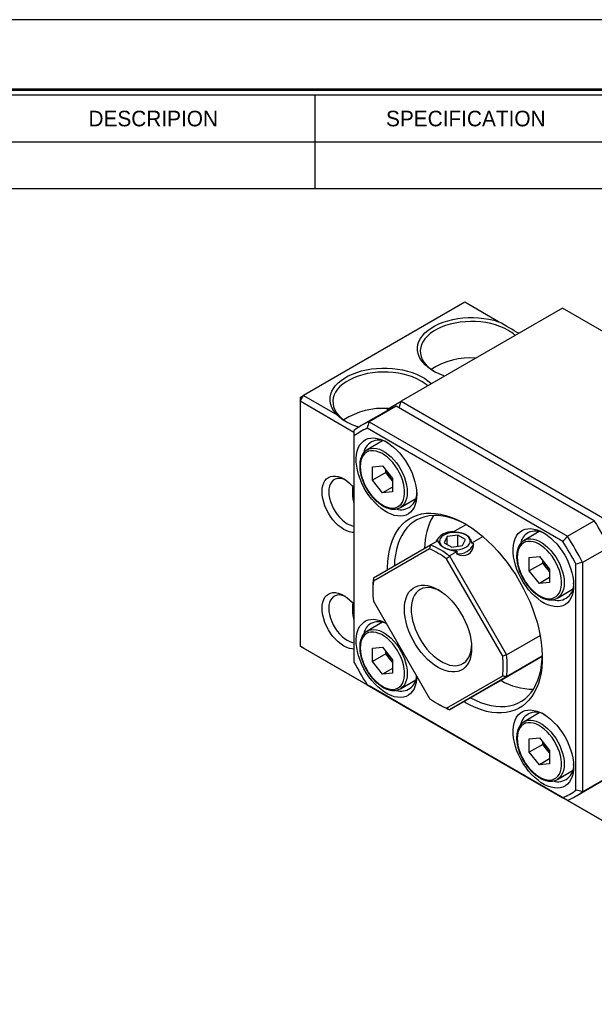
# Model space of a CAD drawing. Header units: millimetres. Extents: x 0 to 337, y 0 to 238.
# Tile 4 of 5: x 225 to 285, y 135 to 238. Entities that reach past the tile are written whole.
import ezdxf
from ezdxf.enums import TextEntityAlignment as Align

# ---------------------------------------------------------------- set-up
doc = ezdxf.new("R2010")
doc.units = ezdxf.units.MM
doc.layers.add('L1', color=7, linetype='CONTINUOUS')
doc.layers.add('OUTLINE', color=7, linetype='CONTINUOUS')

# ---------------------------------------------------------------- blocks, each defined once
blk = doc.blocks.new('표제란')
at = {"layer": 'L1', "color": 0}
blk.add_line((297, 210), (0, 210), dxfattribs=at)
at = {"layer": 'L1'}
for p, q in [((226, 203), (226, 194.336)), ((190, 198.668), (290, 198.668)), ((190, 194.336), (290, 194.336))]:
    blk.add_line(p, q, dxfattribs=at)
at = {"layer": 'L1', "const_width": 0.25}
blk.add_lwpolyline([(290.5, 6.5), (290.5, 203.5), (10, 203.5), (10, 6.5)], close=True, dxfattribs=at)
at = {"layer": 'L1'}
blk.add_lwpolyline([(290, 7), (290, 203), (10.5, 203), (10.5, 7)], close=True, dxfattribs=at)
for s, p in [('DESCRIPION', (211, 200.834)), ('SPECIFICATION', (240, 200.834))]:
    blk.add_text(s, height=1.444, dxfattribs=at).set_placement(p, align=Align.MIDDLE_CENTER)
for tag, p in [('필렛', (179.25, 10.9)), ('모따기', (179.25, 8.3))]:
    blk.add_attdef(tag, text='', height=1.15, dxfattribs=at).set_placement(p, align=Align.MIDDLE_LEFT)
at = {"layer": 'OUTLINE', "ltscale": 0.5}
for tag, p, height in [('TITLE', (237.166, 24.406), 2.5), ('도번', (251.181, 15.642), 2.5), ('SCALE', (253.781, 9.553), 1.2), ('DATE', (277.02, 9.511), 1.2)]:
    blk.add_attdef(tag, p, '', height=height, dxfattribs=at)

msp = doc.modelspace()

# ---------------------------------------------------------------- linework, layer by layer
at = {"layer": 'OUTLINE'}
for p, q in [((271.871, 208.2799), (254.9004, 198.483)), ((275.4089, 206.2375), (271.871, 208.2799)), ((282.124, 207.6685), (265.1534, 197.8716)), ((303.3372, 195.4223), (282.124, 207.6685)), ((277.5271, 205.0147), (277.5255, 205.0156)), ((254.5468, 197.8706), (254.9004, 198.483)), ((254.5468, 198.2788), (254.9004, 198.483)), ((254.5468, 198.2788), (254.5468, 197.8706)), ((254.5468, 197.8706), (254.5468, 172.1496)), ((260.2037, 194.605), (254.5468, 197.8706)), ((254.9004, 198.483), (258.4383, 196.4406)), ((263.7392, 197.0549), (265.1534, 197.8716)), ((264.9464, 197.1747), (265.1534, 197.8716)), ((265.1534, 197.8716), (286.3667, 185.6254)), ((263.8039, 196.9452), (260.9754, 195.3124)), ((264.6306, 197.357), (261.8022, 195.7242)), ((263.7392, 196.9079), (263.7392, 197.0549)), ((285.4753, 185.3236), (264.6306, 197.357)), ((261.8022, 195.7242), (282.6468, 183.6908)), ((260.5549, 195.2187), (260.6914, 195.1399)), ((260.7288, 195.1636), (260.5549, 195.2187)), ((282.1605, 183.1551), (261.5814, 195.0351)), ((260.2037, 194.2395), (260.2037, 170.4755)), ((263.193, 193.7059), (261.5883, 192.7795)), ((261.5633, 192.7647), (261.5883, 192.7795)), ((262.136, 190.9861), (263.1967, 191.081)), ((262.136, 189.5718), (262.136, 190.9861)), ((263.5503, 190.3882), (262.136, 189.5718)), ((263.1967, 191.081), (264.2574, 189.7615)), ((263.5503, 190.3882), (263.5503, 190.6411)), ((264.0806, 189.7285), (263.5503, 190.3882)), ((263.1967, 188.2524), (262.136, 189.5718)), ((264.2574, 189.5086), (264.0806, 189.7285)), ((264.2574, 189.7615), (264.2574, 188.3472)), ((264.2574, 188.8647), (263.1967, 188.2524)), ((264.2574, 188.3472), (263.1967, 188.2524)), ((265.088, 186.7171), (266.6927, 187.6435)), ((265.088, 186.7171), (265.031, 186.6863)), ((282.6468, 183.6908), (285.4753, 185.3236)), ((270.5794, 184.1145), (271.9996, 184.9343)), ((279.693, 184.1806), (278.0883, 183.2542)), ((268.2547, 182.7725), (269.0412, 183.2265)), ((269.9938, 183.6466), (269.6949, 183.0028)), ((271.1092, 183.8192), (269.9938, 183.6466)), ((269.9938, 182.8302), (269.9938, 183.6466)), ((271.9257, 183.3478), (271.1092, 183.8192)), ((271.1092, 182.6239), (271.1092, 183.8192)), ((271.6268, 182.7039), (271.9257, 183.3478)), ((273.7764, 183.6509), (272.5794, 182.9599)), ((278.0633, 183.2394), (278.0883, 183.2542)), ((268.1421, 182.3611), (262.243, 178.9544)), ((262.2547, 179.3076), (268.2547, 182.7725)), ((269.6949, 183.0028), (270.5114, 182.5314)), ((270.5114, 182.5314), (271.6268, 182.7039)), ((287.0738, 182.555), (284.2453, 180.9221)), ((275.8421, 171.1038), (269.943, 181.3215)), ((271.0412, 182.072), (270.2547, 181.6179)), ((270.2547, 181.6179), (276.2547, 171.2256)), ((278.636, 181.4609), (279.6967, 181.5557)), ((278.636, 180.0466), (278.636, 181.4609)), ((279.6967, 181.5557), (280.7574, 180.2363)), ((280.0503, 180.863), (280.0503, 181.1159)), ((280.0503, 180.863), (278.636, 180.0466)), ((279.6967, 178.7271), (278.636, 180.0466)), ((280.5806, 180.2033), (280.0503, 180.863)), ((280.7574, 179.9834), (280.5806, 180.2033)), ((280.7574, 180.2363), (280.7574, 178.822)), ((283.5382, 157.0048), (283.5382, 180.7688)), ((284.2453, 180.9221), (284.2453, 156.8515)), ((280.7574, 179.3394), (279.6967, 178.7271)), ((262.1836, 178.1939), (262.1836, 177.9489)), ((280.7574, 178.822), (279.6967, 178.7271)), ((281.588, 177.1919), (283.1927, 178.1183)), ((281.588, 177.1919), (281.531, 177.1611)), ((262.243, 176.8749), (268.1421, 166.6573)), ((263.193, 174.6523), (261.5883, 173.7259)), ((261.5633, 173.7111), (261.5883, 173.7259)), ((276.2547, 171.2256), (279.7763, 173.2586)), ((254.5468, 172.1496), (296.2661, 148.0656)), ((254.9004, 171.9454), (254.5468, 172.1496)), ((296.6197, 147.8614), (254.9004, 171.9454)), ((262.136, 171.9325), (263.1967, 172.0274)), ((262.136, 170.5182), (262.136, 171.9325)), ((263.1967, 172.0274), (264.2574, 170.7079)), ((263.5503, 171.3347), (262.136, 170.5182)), ((263.5503, 171.3347), (263.5503, 171.5876)), ((264.0806, 170.6749), (263.5503, 171.3347)), ((275.1337, 168.2678), (279.9994, 171.0776)), ((279.9994, 171.0779), (276.2547, 168.916)), ((263.1967, 169.1988), (262.136, 170.5182)), ((264.2574, 169.8111), (263.1967, 169.1988)), ((264.2574, 170.455), (264.0806, 170.6749)), ((264.2574, 170.7079), (264.2574, 169.2936)), ((264.2574, 169.2936), (263.1967, 169.1988)), ((269.943, 165.6177), (275.8421, 169.0243)), ((276.2547, 168.916), (270.2547, 165.4512)), ((261.5814, 168.0893), (282.1605, 156.2092)), ((282.6468, 155.9284), (261.8022, 167.9618)), ((265.088, 167.6636), (265.031, 167.6327)), ((265.088, 167.6636), (266.6927, 168.5899)), ((270.2547, 165.4512), (275.1337, 168.2678)), ((269.0414, 166.0696), (269.2535, 165.9471)), ((279.693, 165.127), (278.0883, 164.2006)), ((278.0633, 164.1858), (278.0883, 164.2006)), ((278.636, 162.4073), (279.6967, 162.5021)), ((279.6967, 162.5021), (280.7574, 161.1827)), ((278.636, 160.993), (278.636, 162.4073)), ((280.0503, 161.8094), (278.636, 160.993)), ((280.0503, 161.8094), (280.0503, 162.0623)), ((280.5806, 161.1497), (280.0503, 161.8094)), ((279.6967, 159.6735), (278.636, 160.993)), ((280.7574, 160.9298), (280.5806, 161.1497)), ((280.7574, 161.1827), (280.7574, 159.7684)), ((280.7574, 160.2859), (279.6967, 159.6735)), ((280.7574, 159.7684), (279.6967, 159.6735)), ((281.588, 158.1383), (283.1927, 159.0647)), ((284.2453, 156.8515), (287.0738, 158.4843)), ((281.588, 158.1383), (281.531, 158.1075)), ((283.4736, 156.3402), (286.302, 157.973))]:
    msp.add_line(p, q, dxfattribs=at)
at = {"layer": 'OUTLINE', "flags": 128}
for points in [[(269.7493, 200.5247), (269.6393, 200.562), (269.1779, 200.7405), (268.7487, 200.9441), (268.356, 201.1708), (268.0033, 201.4186), (267.6941, 201.6849), (267.4312, 201.9674), (267.2172, 202.2633), (267.0542, 202.5699), (266.9436, 202.8841), (266.8865, 203.2031), (266.8834, 203.5237), (266.9344, 203.843), (267.0391, 204.158), (267.1963, 204.4655), (267.4046, 204.7628), (267.6621, 205.0469), (267.9662, 205.3152), (268.3142, 205.5652), (268.7026, 205.7944), (269.1278, 206.0007), (269.5858, 206.1821), (270.0723, 206.337), (270.5825, 206.4637), (271.1116, 206.5612), (271.6547, 206.6285), (272.2066, 206.665), (272.762, 206.6703), (273.3156, 206.6443), (273.8623, 206.5874), (274.3967, 206.5), (274.9139, 206.383), (275.4089, 206.2375), (275.4089, 206.2375)], [(276.3964, 205.3408), (275.9906, 205.5525), (275.5497, 205.7394), (275.0783, 205.8996), (274.5812, 206.0314), (274.0636, 206.1336), (273.5307, 206.2049), (272.9881, 206.2448), (272.4413, 206.2528), (271.8958, 206.2289), (271.3574, 206.1731), (270.8315, 206.0863), (270.3235, 205.9691), (269.8387, 205.8229), (269.3819, 205.6492), (268.958, 205.4496), (268.5712, 205.2263), (268.2255, 204.9816), (267.9245, 204.7179), (267.6712, 204.438), (267.4683, 204.1448), (267.3178, 203.8412), (267.2213, 203.5303), (267.1798, 203.2155), (267.1937, 202.8998), (267.2628, 202.5865), (267.3864, 202.2789), (267.5633, 201.9801), (267.7917, 201.6932), (268.0692, 201.421), (268.393, 201.1665), (268.6559, 200.9938)], [(258.4383, 196.4406), (258.1863, 196.7264), (257.9836, 197.0249), (257.8322, 197.3335), (257.7336, 197.649), (257.6886, 197.9686), (257.6978, 198.2892), (257.761, 198.6078), (257.8775, 198.9213), (258.0464, 199.2268), (258.266, 199.5214), (258.5342, 199.8022), (258.8485, 200.0666), (259.2059, 200.3121), (259.6029, 200.5363), (260.0359, 200.7372), (260.5007, 200.9127), (260.9929, 201.0614), (261.5078, 201.1816), (262.0406, 201.2724), (262.5861, 201.3328), (263.1392, 201.3623), (263.6947, 201.3605), (264.2472, 201.3275), (264.7915, 201.2637), (265.3225, 201.1695), (265.8351, 201.046), (266.3245, 200.8943), (266.7859, 200.7158), (267.215, 200.5122), (267.6078, 200.2854), (267.9605, 200.0377), (268.2697, 199.7713), (268.3342, 199.7078)], [(267.2041, 200.0341), (266.7982, 200.2458), (266.3573, 200.4327), (265.8859, 200.5929), (265.3888, 200.7248), (264.8712, 200.8269), (264.3383, 200.8983), (263.7957, 200.9382), (263.2489, 200.9462), (262.7035, 200.9222), (262.165, 200.8665), (261.6391, 200.7796), (261.1311, 200.6625), (260.6463, 200.5163), (260.1895, 200.3425), (259.7656, 200.143), (259.3788, 199.9197), (259.0331, 199.6749), (258.7321, 199.4113), (258.4788, 199.1314), (258.2759, 198.8381), (258.1255, 198.5345), (258.029, 198.2237), (257.9874, 197.9088), (258.0013, 197.5931), (258.0704, 197.2799), (258.194, 196.9723), (258.371, 196.6735), (258.5993, 196.3865), (258.8768, 196.1144), (259.2006, 195.8598), (259.5667, 195.6259)], [(265.871, 191.2109), (266.1048, 190.7743), (266.3085, 190.3272), (266.4796, 189.8751), (266.616, 189.4234), (266.716, 188.9777), (266.7785, 188.5433), (266.8026, 188.1255), (266.7882, 187.7294), (266.7352, 187.3597), (266.6445, 187.0211), (266.517, 186.7175), (266.3545, 186.4527), (266.1587, 186.2299), (265.9321, 186.0518), (265.6775, 185.9205), (265.3979, 185.8377), (265.0967, 185.8043), (264.7776, 185.8208), (264.4445, 185.8869), (264.1014, 186.0019), (263.7525, 186.1644), (263.4019, 186.3723), (263.054, 186.6232), (262.713, 186.9141), (262.383, 187.2413), (262.0681, 187.6009), (261.772, 187.9886), (261.4983, 188.3996), (261.2504, 188.8289), (261.0313, 189.2714), (260.8436, 189.7217), (260.6897, 190.1743), (260.5713, 190.6237), (260.4899, 191.0645), (260.4465, 191.4912), (260.4417, 191.8988), (260.4755, 192.2823), (260.5474, 192.6369), (260.6567, 192.9585), (260.8019, 193.2432), (260.9813, 193.4873), (261.1928, 193.6881), (261.4338, 193.843), (261.7013, 193.9502), (261.9922, 194.0084), (262.3027, 194.0169), (262.6293, 193.9755), (262.968, 193.8848), (263.3145, 193.7459), (263.6648, 193.5604), (264.0146, 193.3306), (264.3595, 193.0593), (264.6955, 192.7498), (265.0185, 192.4059), (265.3245, 192.0317), (265.6098, 191.6317), (265.871, 191.2109)], [(260.8632, 191.0137), (260.8824, 190.6581), (260.9396, 190.2862), (261.0338, 189.9041), (261.1635, 189.5181), (261.3266, 189.1346), (261.5205, 188.7598), (261.7418, 188.3998), (261.9871, 188.0607), (262.2522, 187.748), (262.5328, 187.4667), (262.8243, 187.2216), (263.1219, 187.0166), (263.4208, 186.8552), (263.7159, 186.7399), (264.0026, 186.6727), (264.276, 186.6546), (264.5317, 186.686), (264.7655, 186.7663), (264.9735, 186.8942), (265.1523, 187.0677), (265.2991, 187.2839), (265.4113, 187.5391), (265.4871, 187.8293), (265.5254, 188.1497), (265.5254, 188.495), (265.4871, 188.8595), (265.4113, 189.2373), (265.2991, 189.6221), (265.1523, 190.0077), (264.9735, 190.3877), (264.7655, 190.7558), (264.5317, 191.106), (264.276, 191.4326), (264.0026, 191.7302), (263.7159, 191.9939), (263.4208, 192.2195), (263.1219, 192.4031), (262.8243, 192.5417), (262.5328, 192.6332), (262.2522, 192.6759), (261.9871, 192.6692), (261.7418, 192.6133), (261.5205, 192.5089), (261.3266, 192.3579), (261.1635, 192.1627), (261.0338, 191.9265), (260.9396, 191.6532), (260.8824, 191.3473), (260.8632, 191.0137)], [(261.5883, 192.7795), (261.7606, 192.8611), (262.012, 192.9269), (262.2844, 192.9425), (262.5733, 192.9078), (262.8744, 192.8233), (263.1827, 192.6903), (263.4935, 192.5109), (263.8019, 192.2879), (264.1029, 192.0248), (264.3919, 191.7259), (264.6642, 191.3958), (264.9157, 191.0397), (265.1422, 190.6632), (265.3403, 190.2723), (265.5069, 189.8731), (265.6392, 189.472), (265.7352, 189.0752), (265.7935, 188.6891), (265.813, 188.3196), (265.7935, 187.9727), (265.7352, 187.6538), (265.6392, 187.3679), (265.5069, 187.1195), (265.3403, 186.9126), (265.1422, 186.7505), (265.088, 186.7171)], [(260.2037, 184.0854), (260.0225, 184.0924), (259.7378, 184.1452), (259.443, 184.2477), (259.143, 184.3981), (258.8431, 184.594), (258.5482, 184.8319), (258.2636, 185.1078), (257.994, 185.417), (257.744, 185.7541), (257.518, 186.1135), (257.3198, 186.4889), (257.1528, 186.8739), (257.0199, 187.262), (256.9232, 187.6465), (256.8646, 188.0208), (256.8449, 188.3786), (256.8646, 188.7136), (256.9232, 189.0202), (257.0199, 189.2931), (257.1528, 189.5277), (257.3198, 189.7199), (257.518, 189.8665), (257.744, 189.9649), (257.994, 190.0134), (258.2636, 190.0113), (258.5482, 189.9586), (258.8431, 189.8561), (259.143, 189.7056), (259.443, 189.5098), (259.7378, 189.2719), (260.0225, 188.996), (260.2037, 188.7938)], [(259.3276, 189.5906), (259.2199, 189.6384), (258.9488, 189.7268), (258.6888, 189.7649), (258.4453, 189.7519), (258.2232, 189.6881), (258.027, 189.5748), (257.8607, 189.4144), (257.7278, 189.2099), (257.6308, 188.9657), (257.5718, 188.6867), (257.5521, 188.3786), (257.5718, 188.0476), (257.6308, 187.7005), (257.7278, 187.3443), (257.8607, 186.9863), (258.027, 186.6339), (258.2232, 186.2941), (258.4453, 185.9739), (258.6888, 185.6798), (258.9488, 185.4177), (259.2199, 185.1931), (259.4966, 185.0105), (259.7733, 184.8736), (260.0444, 184.7852), (260.2037, 184.756)], [(264.0806, 189.7285), (264.205, 189.5858), (264.2574, 189.5324)], [(263.7403, 180.1655), (263.7395, 180.3974), (263.7638, 181.031), (263.8266, 181.6389), (263.9278, 182.2181), (264.0668, 182.7659), (264.2431, 183.2796), (264.4556, 183.7568), (264.7036, 184.1953), (264.9856, 184.5929), (265.3005, 184.9478), (265.6467, 185.2582), (266.0226, 185.5227), (266.4263, 185.74), (266.856, 185.9091), (267.3095, 186.0292), (267.7849, 186.0997), (268.2796, 186.1202), (268.7915, 186.0908), (269.3181, 186.0114), (269.8568, 185.8825), (270.4052, 185.7048), (270.9605, 185.479), (271.5202, 185.2062), (272.0815, 184.8877), (272.6418, 184.5251), (273.1985, 184.1201), (273.7488, 183.6745), (274.2902, 183.1906), (274.82, 182.6707), (275.3358, 182.1171), (275.8351, 181.5326), (276.3155, 180.9199), (276.7747, 180.282), (277.2106, 179.6219), (277.621, 178.9427)], [(272.0401, 184.9122), (271.7443, 185.0683), (271.1979, 185.3223), (270.6566, 185.529), (270.1231, 185.6873), (269.6001, 185.7966), (269.0901, 185.8561), (268.5958, 185.8657), (268.1195, 185.8253), (267.6637, 185.735), (267.2306, 185.5954), (266.8224, 185.4071), (266.4411, 185.1711), (266.0887, 184.8886), (265.7667, 184.5608), (265.477, 184.1896), (265.2209, 183.7767), (264.9996, 183.3242), (264.8144, 182.8343), (264.6661, 182.3096), (264.5554, 181.7525), (264.483, 181.1659), (264.4496, 180.5751)], [(282.371, 181.6857), (282.6048, 181.2491), (282.8085, 180.802), (282.9796, 180.3499), (283.116, 179.8982), (283.216, 179.4525), (283.2785, 179.018), (283.3026, 178.6002), (283.2882, 178.2041), (283.2352, 177.8345), (283.1445, 177.4958), (283.017, 177.1922), (282.8545, 176.9274), (282.6587, 176.7046), (282.4321, 176.5265), (282.1775, 176.3952), (281.8979, 176.3124), (281.5967, 176.2791), (281.2776, 176.2955), (280.9445, 176.3617), (280.6014, 176.4767), (280.2525, 176.6391), (279.9019, 176.8471), (279.554, 177.098), (279.213, 177.3888), (278.883, 177.716), (278.5681, 178.0756), (278.272, 178.4633), (277.9983, 178.8743), (277.7504, 179.3037), (277.5313, 179.7462), (277.3436, 180.1965), (277.1897, 180.6491), (277.0713, 181.0985), (276.9899, 181.5392), (276.9465, 181.966), (276.9417, 182.3735), (276.9755, 182.757), (277.0474, 183.1117), (277.1567, 183.4333), (277.3019, 183.7179), (277.4813, 183.9621), (277.6928, 184.1629), (277.9338, 184.3178), (278.2013, 184.425), (278.4922, 184.4832), (278.8027, 184.4916), (279.1293, 184.4503), (279.468, 184.3595), (279.8145, 184.2206), (280.1648, 184.0351), (280.5146, 183.8054), (280.8595, 183.5341), (281.1955, 183.2246), (281.5185, 182.8807), (281.8245, 182.5064), (282.1098, 182.1065), (282.371, 181.6857)], [(269.6719, 182.5181), (269.9004, 182.4085), (270.16, 182.325), (270.4417, 182.2705), (270.7359, 182.2468), (271.0327, 182.2548), (271.3219, 182.294), (271.5937, 182.3633), (271.8388, 182.4602), (272.0489, 182.5815), (272.2168, 182.723), (272.3368, 182.8799), (272.4049, 183.0469), (272.4186, 183.2182), (272.3775, 183.3881), (272.2831, 183.5507), (272.1385, 183.7005), (271.9487, 183.8325), (271.7202, 183.9421), (271.4606, 184.0255), (271.1789, 184.08), (270.8847, 184.1037), (270.5879, 184.0958), (270.2987, 184.0565), (270.0269, 183.9873), (269.7818, 183.8903), (269.5717, 183.769), (269.4038, 183.6275), (269.2838, 183.4706), (269.2157, 183.3037), (269.202, 183.1324), (269.2431, 182.9625), (269.3375, 182.7999), (269.4821, 182.65), (269.6719, 182.5181)], [(277.3632, 181.4885), (277.3824, 181.1329), (277.4396, 180.761), (277.5338, 180.3789), (277.6635, 179.9929), (277.8266, 179.6093), (278.0205, 179.2345), (278.2418, 178.8746), (278.4871, 178.5355), (278.7522, 178.2227), (279.0328, 177.9415), (279.3243, 177.6964), (279.6219, 177.4914), (279.9208, 177.3299), (280.2159, 177.2146), (280.5026, 177.1474), (280.776, 177.1293), (281.0317, 177.1607), (281.2655, 177.241), (281.4735, 177.369), (281.6523, 177.5425), (281.7991, 177.7586), (281.9113, 178.0139), (281.9871, 178.3041), (282.0254, 178.6245), (282.0254, 178.9698), (281.9871, 179.3343), (281.9113, 179.7121), (281.7991, 180.0969), (281.6523, 180.4825), (281.4735, 180.8624), (281.2655, 181.2305), (281.0317, 181.5808), (280.776, 181.9074), (280.5026, 182.205), (280.2159, 182.4687), (279.9208, 182.6942), (279.6219, 182.8778), (279.3243, 183.0165), (279.0328, 183.1079), (278.7522, 183.1507), (278.4871, 183.144), (278.2418, 183.088), (278.0205, 182.9837), (277.8266, 182.8326), (277.6635, 182.6374), (277.5338, 182.4012), (277.4396, 182.1279), (277.3824, 181.822), (277.3632, 181.4885)], [(278.0883, 183.2542), (278.2606, 183.3358), (278.512, 183.4016), (278.7844, 183.4173), (279.0733, 183.3826), (279.3744, 183.2981), (279.6827, 183.165), (279.9935, 182.9856), (280.3019, 182.7626), (280.6029, 182.4996), (280.8919, 182.2006), (281.1642, 181.8705), (281.4157, 181.5144), (281.6422, 181.1379), (281.8403, 180.747), (282.0069, 180.3479), (282.1392, 179.9467), (282.2352, 179.55), (282.2935, 179.1638), (282.313, 178.7944), (282.2935, 178.4474), (282.2352, 178.1285), (282.1392, 177.8426), (282.0069, 177.5943), (281.8403, 177.3874), (281.6422, 177.2252), (281.588, 177.1919)], [(280.5806, 180.2033), (280.705, 180.0606), (280.7574, 180.0072)], [(269.0425, 178.0721), (269.4121, 177.8364), (269.7776, 177.5585), (270.1351, 177.2415), (270.4806, 176.8889), (270.8103, 176.5046), (271.1207, 176.0927), (271.4083, 175.6577), (271.6699, 175.2044), (271.9028, 174.7379), (272.1044, 174.2631), (272.2724, 173.7854), (272.405, 173.3099), (272.5008, 172.8418), (272.5587, 172.3863), (272.5781, 171.9483), (272.5587, 171.5328), (272.5008, 171.1441), (272.405, 170.7866), (272.2724, 170.4642), (272.1044, 170.1804), (271.9028, 169.9384), (271.6699, 169.7407), (271.4083, 169.5896), (271.1207, 169.4867), (270.8103, 169.4331), (270.4806, 169.4295), (270.1351, 169.4758), (269.7776, 169.5715), (269.4121, 169.7157), (269.0425, 169.9067), (268.673, 170.1424), (268.3075, 170.4202), (267.95, 170.7372), (267.6045, 171.0898), (267.2748, 171.4741), (266.9644, 171.8861), (266.6768, 172.321), (266.4151, 172.7743), (266.1822, 173.2408), (265.9807, 173.7156), (265.8127, 174.1933), (265.68, 174.6689), (265.5843, 175.1369), (265.5264, 175.5924), (265.507, 176.0304), (265.5264, 176.446), (265.5843, 176.8346), (265.68, 177.1921), (265.8127, 177.5145), (265.9807, 177.7983), (266.1822, 178.0403), (266.4151, 178.238), (266.6768, 178.3891), (266.9644, 178.492), (267.2748, 178.5456), (267.6045, 178.5493), (267.95, 178.503), (268.3075, 178.4072), (268.673, 178.263), (269.0425, 178.0721)], [(269.2245, 177.9616), (269.046, 178.0477), (268.7003, 178.1807), (268.3629, 178.2653), (268.0381, 178.3004), (267.7298, 178.2857), (267.4417, 178.2214), (267.1773, 178.1081), (266.9399, 177.9473), (266.7322, 177.741), (266.557, 177.4916), (266.4161, 177.2022), (266.3115, 176.8762), (266.2443, 176.5177), (266.2153, 176.1309), (266.225, 175.7207), (266.2731, 175.2919), (266.3592, 174.8498), (266.4821, 174.3997), (266.6404, 173.9471), (266.8322, 173.4975), (267.055, 173.0563), (267.3063, 172.6289), (267.583, 172.2206), (267.8816, 171.8362), (268.1987, 171.4804), (268.5303, 171.1575), (268.8724, 170.8715), (269.2208, 170.6258), (269.5714, 170.4234), (269.9198, 170.2668), (270.2619, 170.1578), (270.5935, 170.0979), (270.9105, 170.0876), (271.2092, 170.1272), (271.4859, 170.2161), (271.7371, 170.3534), (271.96, 170.5372), (272.1518, 170.7654), (272.3101, 171.0353), (272.433, 171.3434), (272.519, 171.6862), (272.5672, 172.0594), (272.5734, 172.1605)], [(277.621, 178.9427), (278.004, 178.2476), (278.3577, 177.5401), (278.6806, 176.8235), (278.971, 176.1011), (279.2276, 175.3764), (279.4491, 174.6529), (279.6345, 173.934), (279.7829, 173.2232), (279.8936, 172.5238), (279.9661, 171.8391), (280, 171.1725), (279.9951, 170.5271), (279.9516, 169.906), (279.8695, 169.3121), (279.7493, 168.7483), (279.5916, 168.2172), (279.3971, 167.7214), (279.1667, 167.2633), (278.9015, 166.845), (278.6029, 166.4686), (278.2721, 166.1357), (277.9109, 165.8481), (277.5209, 165.6071), (277.1039, 165.4137), (276.662, 165.269), (276.1973, 165.1737), (275.712, 165.1282), (275.2083, 165.1326), (274.6888, 165.1871), (274.1558, 165.2912), (273.612, 165.4446), (273.0598, 165.6466), (272.502, 165.896), (271.9411, 166.1918), (271.7401, 166.3087)], [(260.2037, 171.8373), (260.0225, 171.8443), (259.7378, 171.8971), (259.443, 171.9996), (259.143, 172.15), (258.8431, 172.3459), (258.5482, 172.5838), (258.2636, 172.8597), (257.994, 173.1689), (257.744, 173.506), (257.518, 173.8654), (257.3198, 174.2408), (257.1528, 174.6258), (257.0199, 175.0139), (256.9232, 175.3984), (256.8646, 175.7727), (256.8449, 176.1304), (256.8646, 176.4655), (256.9232, 176.7721), (257.0199, 177.045), (257.1528, 177.2796), (257.3198, 177.4718), (257.518, 177.6184), (257.744, 177.7168), (257.994, 177.7653), (258.2636, 177.7632), (258.5482, 177.7105), (258.8431, 177.608), (259.143, 177.4575), (259.443, 177.2617), (259.7378, 177.0237), (260.0225, 176.7478), (260.2037, 176.5457)], [(259.3276, 177.3425), (259.2199, 177.3903), (258.9488, 177.4787), (258.6888, 177.5168), (258.4453, 177.5038), (258.2232, 177.44), (258.027, 177.3267), (257.8607, 177.1662), (257.7278, 176.9618), (257.6308, 176.7176), (257.5718, 176.4386), (257.5521, 176.1304), (257.5718, 175.7994), (257.6308, 175.4523), (257.7278, 175.0962), (257.8607, 174.7382), (258.027, 174.3858), (258.2232, 174.046), (258.4453, 173.7258), (258.6888, 173.4316), (258.9488, 173.1696), (259.2199, 172.945), (259.4966, 172.7624), (259.7733, 172.6255), (260.0444, 172.5371), (260.2037, 172.5079)], [(266.8027, 168.9772), (266.7882, 168.6758), (266.7352, 168.3061), (266.6445, 167.9675), (266.517, 167.6639), (266.3545, 167.3991), (266.1587, 167.1763), (265.9321, 166.9982), (265.6775, 166.8669), (265.3979, 166.7841), (265.0967, 166.7507), (264.7776, 166.7672), (264.4445, 166.8333), (264.1014, 166.9483), (263.7525, 167.1108), (263.4019, 167.3187), (263.054, 167.5696), (262.713, 167.8605), (262.383, 168.1877), (262.0681, 168.5473), (261.772, 168.935), (261.4983, 169.346), (261.2504, 169.7753), (261.0313, 170.2179), (260.8436, 170.6681), (260.6897, 171.1207), (260.5713, 171.5701), (260.4899, 172.0109), (260.4465, 172.4376), (260.4417, 172.8452), (260.4755, 173.2287), (260.5474, 173.5833), (260.6567, 173.9049), (260.8019, 174.1896), (260.9813, 174.4337), (261.1928, 174.6345), (261.4338, 174.7894), (261.7013, 174.8966), (261.9922, 174.9548), (262.3027, 174.9633), (262.6293, 174.9219), (262.968, 174.8312), (263.3145, 174.6923), (263.5828, 174.5542)], [(261.5883, 173.7259), (261.7606, 173.8075), (262.012, 173.8733), (262.2844, 173.8889), (262.5733, 173.8542), (262.8744, 173.7697), (263.1827, 173.6367), (263.4935, 173.4573), (263.8019, 173.2343), (264.1029, 172.9712), (264.3919, 172.6723), (264.6642, 172.3422), (264.9157, 171.9861), (265.1422, 171.6096), (265.3403, 171.2187), (265.5069, 170.8195), (265.6392, 170.4184), (265.7352, 170.0216), (265.7935, 169.6355), (265.813, 169.266), (265.7935, 168.9191), (265.7352, 168.6002), (265.6392, 168.3143), (265.5069, 168.0659), (265.3403, 167.859), (265.1422, 167.6969), (265.088, 167.6636)], [(260.8632, 171.9602), (260.8824, 171.6045), (260.9396, 171.2326), (261.0338, 170.8505), (261.1635, 170.4645), (261.3266, 170.081), (261.5205, 169.7062), (261.7418, 169.3463), (261.9871, 169.0071), (262.2522, 168.6944), (262.5328, 168.4132), (262.8243, 168.168), (263.1219, 167.9631), (263.4208, 167.8016), (263.7159, 167.6863), (264.0026, 167.6191), (264.276, 167.601), (264.5317, 167.6324), (264.7655, 167.7127), (264.9735, 167.8407), (265.1523, 168.0141), (265.2991, 168.2303), (265.4113, 168.4855), (265.4871, 168.7758), (265.5254, 169.0961), (265.5254, 169.4414), (265.4871, 169.8059), (265.4113, 170.1837), (265.2991, 170.5685), (265.1523, 170.9541), (264.9735, 171.3341), (264.7655, 171.7022), (264.5317, 172.0524), (264.276, 172.379), (264.0026, 172.6766), (263.7159, 172.9404), (263.4208, 173.1659), (263.1219, 173.3495), (262.8243, 173.4881), (262.5328, 173.5796), (262.2522, 173.6223), (261.9871, 173.6156), (261.7418, 173.5597), (261.5205, 173.4553), (261.3266, 173.3043), (261.1635, 173.1091), (261.0338, 172.8729), (260.9396, 172.5996), (260.8824, 172.2937), (260.8632, 171.9602)], [(272.4495, 166.7182), (272.9784, 166.4514), (273.5226, 166.2209), (274.0603, 166.0383), (274.5889, 165.9044), (275.1057, 165.82), (275.6082, 165.7854), (276.0938, 165.8008), (276.5601, 165.8662), (277.0048, 165.9812), (277.4257, 166.1453), (277.8207, 166.3575), (278.1878, 166.617), (278.5253, 166.9223), (278.8313, 167.272), (279.1044, 167.6643), (279.3432, 168.0973), (279.5466, 168.5688), (279.7134, 169.0764), (279.843, 169.6176), (279.9346, 170.1898), (279.9879, 170.7901), (280.0007, 171.1353)], [(264.0806, 170.6749), (264.205, 170.5322), (264.2574, 170.4788)], [(282.371, 162.6321), (282.6048, 162.1955), (282.8085, 161.7484), (282.9796, 161.2963), (283.116, 160.8446), (283.216, 160.3989), (283.2785, 159.9644), (283.3026, 159.5466), (283.2882, 159.1505), (283.2352, 158.7809), (283.1445, 158.4422), (283.017, 158.1387), (282.8545, 157.8739), (282.6587, 157.651), (282.4321, 157.4729), (282.1775, 157.3417), (281.8979, 157.2588), (281.5967, 157.2255), (281.2776, 157.242), (280.9445, 157.3081), (280.6014, 157.4231), (280.2525, 157.5856), (279.9019, 157.7935), (279.554, 158.0444), (279.213, 158.3352), (278.883, 158.6624), (278.5681, 159.022), (278.272, 159.4097), (277.9983, 159.8207), (277.7504, 160.2501), (277.5313, 160.6926), (277.3436, 161.1429), (277.1897, 161.5955), (277.0713, 162.0449), (276.9899, 162.4856), (276.9465, 162.9124), (276.9417, 163.32), (276.9755, 163.7034), (277.0474, 164.0581), (277.1567, 164.3797), (277.3019, 164.6643), (277.4813, 164.9085), (277.6928, 165.1093), (277.9338, 165.2642), (278.2013, 165.3714), (278.4922, 165.4296), (278.8027, 165.438), (279.1293, 165.3967), (279.468, 165.306), (279.8145, 165.167), (280.1648, 164.9815), (280.5146, 164.7518), (280.8595, 164.4805), (281.1955, 164.171), (281.5185, 163.8271), (281.8245, 163.4529), (282.1098, 163.0529), (282.371, 162.6321)], [(277.3632, 162.4349), (277.3824, 162.0793), (277.4396, 161.7074), (277.5338, 161.3253), (277.6635, 160.9393), (277.8266, 160.5557), (278.0205, 160.1809), (278.2418, 159.821), (278.4871, 159.4819), (278.7522, 159.1691), (279.0328, 158.8879), (279.3243, 158.6428), (279.6219, 158.4378), (279.9208, 158.2764), (280.2159, 158.1611), (280.5026, 158.0938), (280.776, 158.0757), (281.0317, 158.1071), (281.2655, 158.1875), (281.4735, 158.3154), (281.6523, 158.4889), (281.7991, 158.705), (281.9113, 158.9603), (281.9871, 159.2505), (282.0254, 159.5709), (282.0254, 159.9162), (281.9871, 160.2807), (281.9113, 160.6585), (281.7991, 161.0433), (281.6523, 161.4289), (281.4735, 161.8088), (281.2655, 162.1769), (281.0317, 162.5272), (280.776, 162.8538), (280.5026, 163.1514), (280.2159, 163.4151), (279.9208, 163.6406), (279.6219, 163.8242), (279.3243, 163.9629), (279.0328, 164.0543), (278.7522, 164.0971), (278.4871, 164.0904), (278.2418, 164.0344), (278.0205, 163.9301), (277.8266, 163.7791), (277.6635, 163.5838), (277.5338, 163.3476), (277.4396, 163.0743), (277.3824, 162.7684), (277.3632, 162.4349)], [(278.0883, 164.2006), (278.2606, 164.2822), (278.512, 164.348), (278.7844, 164.3637), (279.0733, 164.329), (279.3744, 164.2445), (279.6827, 164.1114), (279.9935, 163.932), (280.3019, 163.709), (280.6029, 163.446), (280.8919, 163.1471), (281.1642, 162.8169), (281.4157, 162.4608), (281.6422, 162.0844), (281.8403, 161.6935), (282.0069, 161.2943), (282.1392, 160.8932), (282.2352, 160.4964), (282.2935, 160.1102), (282.313, 159.7408), (282.2935, 159.3938), (282.2352, 159.0749), (282.1392, 158.789), (282.0069, 158.5407), (281.8403, 158.3338), (281.6422, 158.1716), (281.588, 158.1383)], [(280.5806, 161.1497), (280.705, 161.007), (280.7574, 160.9536)]]:
    msp.add_lwpolyline(points, dxfattribs=at)
at = {"layer": 'OUTLINE'}
for centre, radius, start, end in [((274.343, 201.7105), 4.1708, 47.72131, 60.506244), ((272.4065, 194.9471), 7.4833, 85.386208, 123.077652), ((265.1507, 196.4038), 4.1708, 47.721271, 60.506305), ((263.2142, 189.6403), 7.4835, 85.383544, 123.077544), ((267.5703, 190.4189), 7.5351, 112.962617, 119.990112), ((264.7366, 188.7972), 7.5229, 112.958358, 127.052394), ((264.547, 188.309), 7.3509, 113.793059, 126.217693), ((262.8346, 192.1508), 1.6405, 53.804107, 168.525735), ((266.0629, 191.3206), 2.5425, 198.459769, 218.769553), ((265.1499, 188.132), 1.6552, 252.318, 5.402507), ((274.4488, 182.4448), 6.8173, 149.896586, 180.27002), ((252.588, 164.4904), 38.9306, 27.646785, 32.353215), ((279.2921, 182.3179), 1.9195, 58.207913, 115.21075), ((270.4475, 182.363), 1.7869, 84.286376, 155.708247), ((271.1648, 182.5424), 1.5224, 38.639266, 81.366111), ((279.398, 182.6256), 1.7014, 122.871784, 167.960143), ((249.8981, 162.9375), 38.0738, 27.926295, 32.073705), ((249.7596, 162.8576), 38.9306, 27.646785, 32.353215), ((264.5105, 173.9907), 9.1243, 53.459728, 66.545649), ((264.589, 174.1131), 9.4033, 52.949283, 67.056093), ((271.1731, 183.6198), 1.7869, 264.286371, 335.708252), ((282.5629, 181.7953), 2.5425, 198.459724, 218.769547), ((270.6264, 178.2143), 8.4429, 172.559381, 180.138436), ((271.31, 177.9147), 9.1265, 173.458101, 186.541899), ((281.6644, 178.589), 1.6425, 252.074949, 6.064253), ((262.898, 173.0972), 1.7014, 122.871841, 167.960082), ((262.777, 172.8607), 1.8488, 63.337327, 115.727273), ((266.0629, 172.267), 2.5425, 198.459821, 218.769455), ((266.7751, 170.064), 9.1265, 353.458101, 6.541899), ((266.9203, 170.0708), 9.4056, 352.947739, 7.052261), ((293.8439, 188.3069), 38.0738, 207.926295, 212.073705), ((265.1722, 169.0204), 1.6067, 251.367911, 359.928075), ((279.0152, 174.2456), 6.6205, 239.262168, 270.560652), ((273.5746, 173.988), 9.1243, 233.459728, 246.545649), ((273.5415, 173.3455), 8.5512, 239.904501, 247.395616), ((279.3346, 163.5719), 1.6405, 53.804084, 168.525734), ((282.5629, 162.7418), 2.5425, 198.459777, 218.769449), ((281.6499, 159.5531), 1.6552, 252.318033, 5.402503), ((279.1949, 162.9353), 7.3509, 293.793059, 306.217693), ((279.7125, 162.8554), 7.5229, 292.958358, 307.052394)]:
    msp.add_arc(centre, radius, start, end, dxfattribs=at)
msp.add_ellipse((270.8103, 184.248), major_axis=(-1.4143, 2.4495), ratio=0.57733463, start_param=2.4487158, end_param=3.83438825, dxfattribs=at)
for points in [[(277.5255, 205.0156), (276.9142, 205.3685), (276.2087, 205.7758), (275.4089, 206.2375)], [(258.4383, 196.4406), (259.0495, 195.87), (259.7551, 195.4627), (260.5549, 195.2187)], [(261.8022, 195.7242), (261.7283, 195.4946), (261.6547, 195.2649), (261.5814, 195.0351)], [(260.2037, 194.8011), (260.2037, 194.6141), (260.2037, 194.427), (260.2037, 194.2395)], [(270.5794, 184.1145), (270.8627, 184.13), (271.1415, 184.107), (271.3933, 184.0475)], [(282.6468, 183.6908), (282.485, 183.512), (282.3228, 183.3334), (282.1605, 183.1551)], [(268.2547, 182.7725), (268.2173, 182.6353), (268.1798, 182.4982), (268.1421, 182.3611)], [(271.0412, 182.072), (270.7579, 182.1057), (270.4791, 182.1759), (270.2273, 182.2653)], [(272.8017, 182.8847), (272.7277, 182.9102), (272.6536, 182.9353), (272.5794, 182.9599)], [(270.2547, 181.6179), (270.1506, 181.5193), (270.0467, 181.4205), (269.943, 181.3215)], [(271.0412, 182.072), (271.0254, 181.9954), (271.0101, 181.9187), (270.9952, 181.8418)], [(284.2453, 180.9221), (284.0095, 180.8713), (283.7738, 180.8202), (283.5382, 180.7688)], [(262.2547, 179.3076), (262.2506, 179.1897), (262.2467, 179.072), (262.243, 178.9544)], [(276.2547, 171.2256), (276.1172, 171.1847), (275.9797, 171.1441), (275.8421, 171.1038)], [(276.2547, 168.916), (276.1172, 168.9522), (275.9797, 168.9883), (275.8421, 169.0243)], [(261.5814, 168.0893), (261.6547, 168.047), (261.7283, 168.0045), (261.8022, 167.9618)], [(270.2547, 165.4512), (270.1506, 165.5066), (270.0467, 165.5621), (269.943, 165.6177)], [(284.2453, 156.8515), (284.0095, 156.9023), (283.7738, 156.9534), (283.5382, 157.0048)], [(282.6468, 155.9284), (282.485, 156.0219), (282.3228, 156.1155), (282.1605, 156.2092)]]:
    msp.add_open_spline(points, degree=3, dxfattribs=at)
for points, knots in [([(261.5632, 192.7581), (261.5374, 192.7441), (261.4377, 192.6901), (261.2906, 192.5531), (261.126, 192.3512), (260.9945, 192.1113), (260.895, 191.8392), (260.8303, 191.5368), (260.8066, 191.2835), (260.8051, 191.1324), (260.8047, 191.0954)], [0, 0, 0, 0, 0.05111434, 0.1975844, 0.34432829, 0.49271091, 0.64334583, 0.79601808, 0.95004343, 1, 1, 1, 1]), ([(260.8047, 191.0954), (260.8057, 191.0338), (260.8086, 190.8561), (260.841, 190.5496), (260.9126, 190.1765), (261.0184, 189.7976), (261.156, 189.4183), (261.3237, 189.0438), (261.5189, 188.679), (261.7391, 188.3289), (261.9812, 187.9982), (262.242, 187.6915), (262.5183, 187.413), (262.8065, 187.1665), (263.103, 186.9558), (263.4043, 186.784), (263.7064, 186.654), (264.0052, 186.5688), (264.2962, 186.5299), (264.5735, 186.54), (264.819, 186.5893), (264.96, 186.6563), (265.0226, 186.6861)], [0, 0, 0, 0, 0.02749415, 0.07942304, 0.13130352, 0.18311641, 0.23486524, 0.28656599, 0.33824026, 0.38991237, 0.4416031, 0.49333422, 0.54513161, 0.59701994, 0.64901843, 0.70113362, 0.75334173, 0.80552651, 0.85747471, 0.90889425, 0.95951929, 1, 1, 1, 1]), ([(260.2037, 187.2274), (260.1848, 187.2993), (260.1231, 187.5339), (260.0893, 187.963), (260.0812, 188.4524), (260.0987, 188.7648), (260.1062, 188.8986)], [0, 0, 0, 0, 0.13894891, 0.45395782, 0.76609519, 1, 1, 1, 1]), ([(269.2667, 182.8199), (269.2019, 182.8854), (269.15, 182.9518), (269.0734, 183.0879), (269.0491, 183.1576), (269.0412, 183.2265)], [0, 0, 0, 0, 0.5, 0.5, 1, 1, 1, 1]), ([(271.3933, 184.0475), (271.5022, 184.0297), (271.608, 184.0037), (271.803, 183.9374), (271.8941, 183.8967), (272.0602, 183.8008), (272.1332, 183.7468), (272.2594, 183.6276), (272.3128, 183.5616), (272.3539, 183.493)], [0, 0, 0, 0, 0.25, 0.25, 0.5, 0.5, 0.75, 0.75, 1, 1, 1, 1]), ([(272.3539, 183.493), (272.4187, 183.4124), (272.4706, 183.3271), (272.5472, 183.1476), (272.5715, 183.0533), (272.5794, 182.9599)], [0, 0, 0, 0, 0.5, 0.5, 1, 1, 1, 1]), ([(278.0632, 183.2328), (278.0374, 183.2188), (277.9377, 183.1648), (277.7906, 183.0278), (277.626, 182.8259), (277.4945, 182.586), (277.395, 182.314), (277.3303, 182.0116), (277.3066, 181.7582), (277.3051, 181.6071), (277.3047, 181.5701)], [0, 0, 0, 0, 0.05111434, 0.1975844, 0.34432829, 0.49271091, 0.64334583, 0.79601808, 0.95004343, 1, 1, 1, 1]), ([(270.2273, 182.2653), (270.1183, 182.295), (270.0126, 182.3307), (269.8177, 182.4097), (269.7272, 182.4535), (269.5604, 182.5497), (269.4874, 182.6003), (269.3613, 182.7066), (269.3078, 182.7629), (269.2667, 182.8199)], [0, 0, 0, 0, 0.25, 0.25, 0.5, 0.5, 0.75, 0.75, 1, 1, 1, 1]), ([(277.3047, 181.5701), (277.3057, 181.5086), (277.3086, 181.3308), (277.341, 181.0244), (277.4126, 180.6513), (277.5184, 180.2723), (277.656, 179.8931), (277.8237, 179.5185), (278.0189, 179.1537), (278.2391, 178.8036), (278.4812, 178.4729), (278.742, 178.1662), (279.0183, 177.8877), (279.3065, 177.6413), (279.603, 177.4305), (279.9043, 177.2587), (280.2064, 177.1288), (280.5052, 177.0436), (280.7962, 177.0046), (281.0735, 177.0148), (281.319, 177.0641), (281.46, 177.1311), (281.5226, 177.1609)], [0, 0, 0, 0, 0.02749415, 0.07942304, 0.13130352, 0.18311642, 0.2348653, 0.28656598, 0.33824026, 0.38991245, 0.44160309, 0.49333421, 0.5451316, 0.59701992, 0.64901853, 0.70113361, 0.75334172, 0.8055265, 0.8574747, 0.90889424, 0.95951938, 1, 1, 1, 1]), ([(260.2037, 174.9793), (260.1848, 175.0511), (260.1231, 175.2858), (260.0893, 175.7148), (260.0812, 176.2043), (260.0987, 176.5166), (260.1062, 176.6504)], [0, 0, 0, 0, 0.13894859, 0.453957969, 0.766095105, 1, 1, 1, 1]), ([(261.5632, 173.7045), (261.5374, 173.6905), (261.4377, 173.6365), (261.2906, 173.4995), (261.126, 173.2976), (260.9945, 173.0577), (260.895, 172.7856), (260.8303, 172.4832), (260.8066, 172.2299), (260.8051, 172.0788), (260.8047, 172.0418)], [0, 0, 0, 0, 0.05111411, 0.19758421, 0.34432813, 0.49271079, 0.64334575, 0.79601837, 0.95004342, 1, 1, 1, 1]), ([(260.8047, 172.0418), (260.8057, 171.9803), (260.8086, 171.8025), (260.841, 171.4961), (260.9126, 171.1229), (261.0184, 170.744), (261.156, 170.3647), (261.3237, 169.9902), (261.5189, 169.6254), (261.7391, 169.2753), (261.9812, 168.9446), (262.242, 168.6379), (262.5183, 168.3594), (262.8065, 168.1129), (263.103, 167.9022), (263.4043, 167.7304), (263.7064, 167.6005), (264.0052, 167.5152), (264.2962, 167.4763), (264.5735, 167.4864), (264.819, 167.5357), (264.96, 167.6028), (265.0226, 167.6325)], [0, 0, 0, 0, 0.02749415, 0.07942304, 0.13130351, 0.18311652, 0.23486524, 0.28656599, 0.33824026, 0.38991237, 0.4416031, 0.49333421, 0.5451316, 0.59701992, 0.64901843, 0.70113362, 0.75334172, 0.80552651, 0.85747471, 0.90889426, 0.95951929, 1, 1, 1, 1]), ([(278.0632, 164.1792), (278.0374, 164.1653), (277.9377, 164.1112), (277.7906, 163.9742), (277.626, 163.7723), (277.4945, 163.5324), (277.395, 163.2604), (277.3303, 162.958), (277.3066, 162.7047), (277.3051, 162.5536), (277.3047, 162.5166)], [0, 0, 0, 0, 0.05111411, 0.19758421, 0.34432813, 0.49271079, 0.64334575, 0.79601837, 0.95004342, 1, 1, 1, 1]), ([(277.3047, 162.5166), (277.3057, 162.455), (277.3086, 162.2772), (277.341, 161.9708), (277.4126, 161.5977), (277.5184, 161.2188), (277.656, 160.8395), (277.8237, 160.4649), (278.0189, 160.1001), (278.2391, 159.75), (278.4812, 159.4193), (278.742, 159.1126), (279.0183, 158.8341), (279.3065, 158.5877), (279.603, 158.3769), (279.9043, 158.2051), (280.2064, 158.0752), (280.5052, 157.99), (280.7962, 157.951), (281.0735, 157.9612), (281.319, 158.0105), (281.46, 158.0775), (281.5226, 158.1073)], [0, 0, 0, 0, 0.02749415, 0.07942304, 0.13130351, 0.18311652, 0.2348653, 0.28656598, 0.33824025, 0.38991245, 0.44160308, 0.4933342, 0.54513159, 0.59701991, 0.64901853, 0.70113361, 0.7533417, 0.8055265, 0.8574747, 0.90889425, 0.95951938, 1, 1, 1, 1])]:
    msp.add_open_spline(points, degree=3, knots=knots, dxfattribs=at)

# ---------------------------------------------------------------- block references
at = {"layer": 'OUTLINE', "xscale": 1.133180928, "yscale": 1.133180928, "zscale": 1.133180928}
msp.add_blockref('표제란', (0, 0), dxfattribs=at)

doc.saveas('drawing.dxf')
